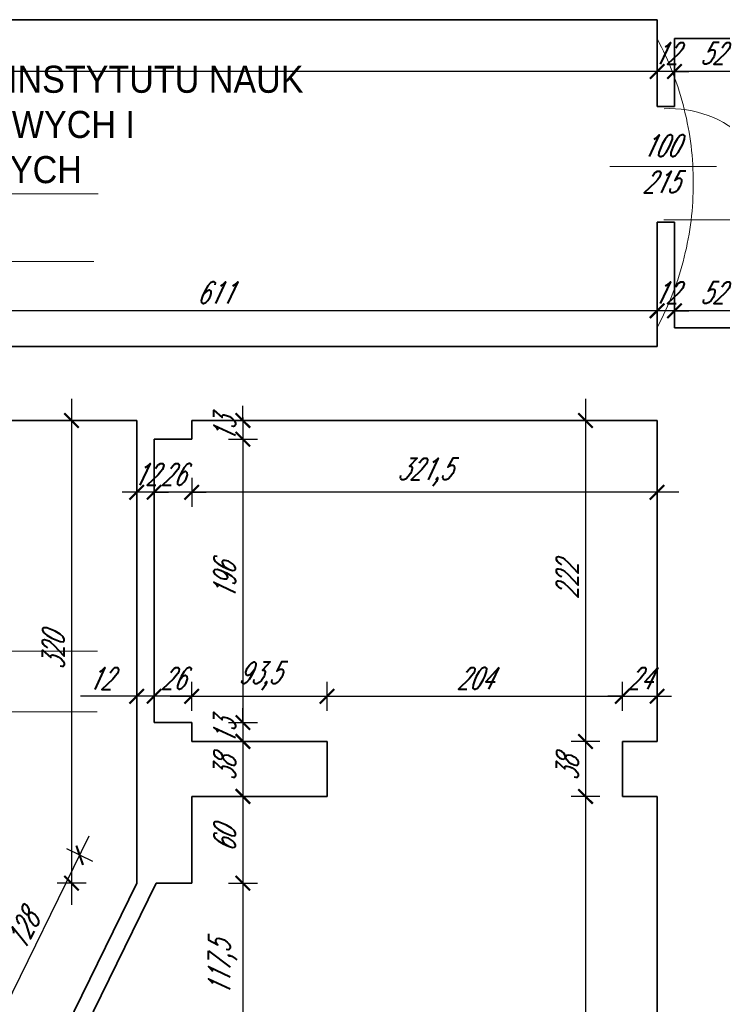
# Model space of a CAD drawing. Header units: millimetres. Extents: x 402 to 79005, y -7782 to 89952.
# Tile 207 of 256: x 24204 to 24689, y 36005 to 36686. Entities that reach past the tile are written whole.
import ezdxf

# ---------------------------------------------------------------- set-up
doc = ezdxf.new("R2010")
doc.units = ezdxf.units.MM
doc.header["$LTSCALE"] = 10
doc.linetypes.add('DASHED', pattern=[19.05, 12.7, -6.35])
doc.layers.get('0').update_dxf_attribs({"lineweight": 0})
doc.layers.get('Defpoints').update_dxf_attribs({"color": 253})
for name, color, linetype, lineweight in [('01 parter - ściany', 253, 'Continuous', 35), ('03_drzwi', 253, 'Continuous', 15), ('04-2_nad', 253, 'DASHED', 5), ('05-01_wymiary', 253, 'Continuous', 5), ('05-03_opis', 253, 'Continuous', 5)]:
    doc.layers.add(name, color=color, linetype=linetype, lineweight=lineweight)
doc.styles.add('ariel', font='ARIAL.TTF', dxfattribs={"width": 0.8})
doc.styles.add('ariel_wym', font='simplex.shx', dxfattribs={"width": 0.65, "oblique": 25})
doc.dimstyles.new('ariel 50 wnętrze', dxfattribs={"dimtxt": 15, "dimasz": 10, "dimexe": 10, "dimexo": 0, "dimgap": 5, "dimtad": 1, "dimdec": 1, "dimrnd": 0.5, "dimtxsty": 'ariel_wym', "dimblk": 'ARCHTICK', "dimcen": 2.5, "dimdle": 15, "dimazin": 0, "dimtfac": 1, "dimtdec": 1, "dimtix": 1, "dimtmove": 0, "dimatfit": 3, "dimldrblk": 'DOT', "dimfxl": 0, "dimarcsym": 0})

# ---------------------------------------------------------------- blocks, each defined once
blk = doc.blocks.new('_ArchTick')
at = {"color": 0, "linetype": 'ByBlock', "const_width": 0.15}
blk.add_lwpolyline([(-0.5, -0.5), (0.5, 0.5)], dxfattribs=at)
blk = doc.blocks.new('*D260')
at = {"layer": '05-01_wymiary', "color": 0, "lineweight": -2}
for p, q in [((24656.33, 36474.79), (24656.33, 36494.79)), ((24708.33, 36474.79), (24708.33, 36494.79)), ((24723.33, 36484.79), (24641.33, 36484.79))]:
    blk.add_line(p, q, dxfattribs=at)
at = {"layer": 'Defpoints', "color": 0}
for p in [(24656.33, 36484.79), (24656.33, 36473.05), (24708.33, 36473.05)]:
    blk.add_point(p, dxfattribs=at)
at = {"layer": '05-01_wymiary', "color": 0, "lineweight": -2, "xscale": 10, "yscale": 10, "zscale": 10, "rotation": 180}
blk.add_blockref('_ArchTick', (24656.33, 36484.79), dxfattribs=at)
at = {"layer": '05-01_wymiary', "color": 0, "lineweight": -2, "xscale": 10, "yscale": 10, "zscale": 10}
blk.add_blockref('_ArchTick', (24708.33, 36484.79), dxfattribs=at)
at = {"layer": '05-01_wymiary', "color": 0, "insert": (24682.33, 36497.29), "char_height": 15, "attachment_point": 5, "style": 'ariel_wym'}
blk.add_mtext('52', dxfattribs=at)
blk = doc.blocks.new('_Dot')
at = {"color": 0, "linetype": 'ByBlock', "lineweight": -2}
blk.add_line((-0.5, 0), (-1, 0), dxfattribs=at)
at = {"color": 0, "linetype": 'ByBlock', "const_width": 0.5}
blk.add_lwpolyline([(-0.25, 0, 1), (0.25, 0, 1)], format="xyb", close=True, dxfattribs=at)
blk = doc.blocks.new('*D261')
at = {"layer": '05-01_wymiary', "color": 0, "lineweight": -2}
for p, q in [((24644.33, 36474.79), (24644.33, 36494.79)), ((24656.33, 36474.79), (24656.33, 36494.79)), ((24644.33, 36484.79), (24634.33, 36484.79)), ((24656.33, 36484.79), (24644.33, 36484.79)), ((24656.33, 36484.79), (24666.33, 36484.79))]:
    blk.add_line(p, q, dxfattribs=at)
at = {"layer": 'Defpoints', "color": 0}
for p in [(24644.33, 36484.79), (24656.33, 36473.05), (24644.33, 36460.05)]:
    blk.add_point(p, dxfattribs=at)
at = {"layer": '05-01_wymiary', "color": 0, "lineweight": -2, "xscale": 10, "yscale": 10, "zscale": 10}
blk.add_blockref('_ArchTick', (24644.33, 36484.79), dxfattribs=at)
at = {"layer": '05-01_wymiary', "color": 0, "lineweight": -2, "xscale": 10, "yscale": 10, "zscale": 10, "rotation": 180}
blk.add_blockref('_ArchTick', (24656.33, 36484.79), dxfattribs=at)
at = {"layer": '05-01_wymiary', "color": 0, "insert": (24650.33, 36497.29), "char_height": 15, "attachment_point": 5, "style": 'ariel_wym'}
blk.add_mtext('12', dxfattribs=at)
blk = doc.blocks.new('*D262')
at = {"layer": '05-01_wymiary', "color": 0, "lineweight": -2}
for p, q in [((24033.32, 36474.79), (24033.32, 36494.79)), ((24644.33, 36474.79), (24644.33, 36494.79)), ((24659.33, 36484.79), (24018.32, 36484.79))]:
    blk.add_line(p, q, dxfattribs=at)
at = {"layer": 'Defpoints', "color": 0}
for p in [(24033.32, 36484.79), (24033.32, 36460.05), (24644.33, 36460.05)]:
    blk.add_point(p, dxfattribs=at)
at = {"layer": '05-01_wymiary', "color": 0, "lineweight": -2, "xscale": 10, "yscale": 10, "zscale": 10, "rotation": 180}
blk.add_blockref('_ArchTick', (24033.32, 36484.79), dxfattribs=at)
at = {"layer": '05-01_wymiary', "color": 0, "lineweight": -2, "xscale": 10, "yscale": 10, "zscale": 10}
blk.add_blockref('_ArchTick', (24644.33, 36484.79), dxfattribs=at)
at = {"layer": '05-01_wymiary', "color": 0, "insert": (24338.83, 36497.29), "char_height": 15, "attachment_point": 5, "style": 'ariel_wym'}
blk.add_mtext('611', dxfattribs=at)
blk = doc.blocks.new('*D374')
at = {"layer": '05-01_wymiary', "color": 0, "lineweight": -2}
for p, q in [((24322.83, 36369.28), (24322.83, 36349.28)), ((24644.33, 36369.28), (24644.33, 36349.28)), ((24659.33, 36359.28), (24307.83, 36359.28))]:
    blk.add_line(p, q, dxfattribs=at)
at = {"layer": 'Defpoints', "color": 0}
for p in [(24322.83, 36408.98), (24644.33, 36408.98), (24322.83, 36359.28)]:
    blk.add_point(p, dxfattribs=at)
at = {"layer": '05-01_wymiary', "color": 0, "lineweight": -2, "xscale": 10, "yscale": 10, "zscale": 10, "rotation": 180}
blk.add_blockref('_ArchTick', (24322.83, 36359.28), dxfattribs=at)
at = {"layer": '05-01_wymiary', "color": 0, "lineweight": -2, "xscale": 10, "yscale": 10, "zscale": 10}
blk.add_blockref('_ArchTick', (24644.33, 36359.28), dxfattribs=at)
at = {"layer": '05-01_wymiary', "color": 0, "insert": (24483.58, 36373.21), "char_height": 15, "attachment_point": 5, "style": 'ariel_wym'}
blk.add_mtext('321,5', dxfattribs=at)
blk = doc.blocks.new('*D375')
at = {"layer": '05-01_wymiary', "color": 0, "lineweight": -2}
for p, q in [((24296.83, 36369.28), (24296.83, 36349.28)), ((24322.83, 36369.28), (24322.83, 36349.28)), ((24296.83, 36359.28), (24286.83, 36359.28)), ((24322.83, 36359.28), (24296.83, 36359.28)), ((24322.83, 36359.28), (24332.83, 36359.28))]:
    blk.add_line(p, q, dxfattribs=at)
at = {"layer": 'Defpoints', "color": 0}
for p in [(24296.83, 36395.98), (24322.83, 36395.98), (24296.83, 36359.28)]:
    blk.add_point(p, dxfattribs=at)
at = {"layer": '05-01_wymiary', "color": 0, "lineweight": -2, "xscale": 10, "yscale": 10, "zscale": 10}
blk.add_blockref('_ArchTick', (24296.83, 36359.28), dxfattribs=at)
at = {"layer": '05-01_wymiary', "color": 0, "lineweight": -2, "xscale": 10, "yscale": 10, "zscale": 10, "rotation": 180}
blk.add_blockref('_ArchTick', (24322.83, 36359.28), dxfattribs=at)
at = {"layer": '05-01_wymiary', "color": 0, "insert": (24309.83, 36371.78), "char_height": 15, "attachment_point": 5, "style": 'ariel_wym'}
blk.add_mtext('26', dxfattribs=at)
blk = doc.blocks.new('*D376')
at = {"layer": '05-01_wymiary', "color": 0, "lineweight": -2}
for p, q in [((24284.83, 36369.28), (24284.83, 36349.28)), ((24296.83, 36369.28), (24296.83, 36349.28)), ((24284.83, 36359.28), (24274.83, 36359.28)), ((24296.83, 36359.28), (24284.83, 36359.28)), ((24296.83, 36359.28), (24306.83, 36359.28))]:
    blk.add_line(p, q, dxfattribs=at)
at = {"layer": 'Defpoints', "color": 0}
for p in [(24284.83, 36408.98), (24296.83, 36395.98), (24284.83, 36359.28)]:
    blk.add_point(p, dxfattribs=at)
at = {"layer": '05-01_wymiary', "color": 0, "lineweight": -2, "xscale": 10, "yscale": 10, "zscale": 10}
blk.add_blockref('_ArchTick', (24284.83, 36359.28), dxfattribs=at)
at = {"layer": '05-01_wymiary', "color": 0, "lineweight": -2, "xscale": 10, "yscale": 10, "zscale": 10, "rotation": 180}
blk.add_blockref('_ArchTick', (24296.83, 36359.28), dxfattribs=at)
at = {"layer": '05-01_wymiary', "color": 0, "insert": (24290.83, 36371.78), "char_height": 15, "attachment_point": 5, "style": 'ariel_wym'}
blk.add_mtext('12', dxfattribs=at)
blk = doc.blocks.new('*D377')
at = {"layer": '05-01_wymiary', "color": 0, "lineweight": -2}
for p, q in [((24358.16, 36408.98), (24358.16, 36418.98)), ((24348.16, 36408.98), (24368.16, 36408.98)), ((24358.16, 36408.98), (24358.16, 36395.98)), ((24348.16, 36395.98), (24368.16, 36395.98)), ((24358.16, 36395.98), (24358.16, 36385.98))]:
    blk.add_line(p, q, dxfattribs=at)
at = {"layer": 'Defpoints', "color": 0}
for p in [(24322.83, 36408.98), (24322.83, 36395.98), (24358.16, 36395.98)]:
    blk.add_point(p, dxfattribs=at)
at = {"layer": '05-01_wymiary', "color": 0, "lineweight": -2, "xscale": 10, "yscale": 10, "zscale": 10}
for p, rotation in [((24358.16, 36408.98), 270), ((24358.16, 36395.98), 90)]:
    blk.add_blockref('_ArchTick', p, dxfattribs=dict(at, rotation=rotation))
at = {"layer": '05-01_wymiary', "color": 0, "insert": (24345.66, 36402.48), "char_height": 15, "attachment_point": 5, "rotation": 90, "style": 'ariel_wym'}
blk.add_mtext('13', dxfattribs=at)
blk = doc.blocks.new('*D378')
at = {"layer": '05-01_wymiary', "color": 0, "lineweight": -2}
for p, q in [((24358.16, 36410.98), (24358.16, 36185.05)), ((24348.16, 36395.98), (24368.16, 36395.98)), ((24348.16, 36200.05), (24368.16, 36200.05))]:
    blk.add_line(p, q, dxfattribs=at)
at = {"layer": 'Defpoints', "color": 0}
for p in [(24322.83, 36395.98), (24322.83, 36200.05), (24358.16, 36200.05)]:
    blk.add_point(p, dxfattribs=at)
at = {"layer": '05-01_wymiary', "color": 0, "lineweight": -2, "xscale": 10, "yscale": 10, "zscale": 10}
for p, rotation in [((24358.16, 36395.98), 90), ((24358.16, 36200.05), 270)]:
    blk.add_blockref('_ArchTick', p, dxfattribs=dict(at, rotation=rotation))
at = {"layer": '05-01_wymiary', "color": 0, "insert": (24345.66, 36298.01), "char_height": 15, "attachment_point": 5, "rotation": 90, "style": 'ariel_wym'}
blk.add_mtext('196', dxfattribs=at)
blk = doc.blocks.new('*D379')
at = {"layer": '05-01_wymiary', "color": 0, "lineweight": -2}
for p, q in [((24358.16, 36200.05), (24358.16, 36210.05)), ((24348.16, 36200.05), (24368.16, 36200.05)), ((24358.16, 36200.05), (24358.16, 36187.05)), ((24348.16, 36187.05), (24368.16, 36187.05)), ((24358.16, 36187.05), (24358.16, 36177.05))]:
    blk.add_line(p, q, dxfattribs=at)
at = {"layer": 'Defpoints', "color": 0}
for p in [(24322.83, 36200.05), (24322.83, 36187.05), (24358.16, 36187.05)]:
    blk.add_point(p, dxfattribs=at)
at = {"layer": '05-01_wymiary', "color": 0, "lineweight": -2, "xscale": 10, "yscale": 10, "zscale": 10}
for p, rotation in [((24358.16, 36200.05), 270), ((24358.16, 36187.05), 90)]:
    blk.add_blockref('_ArchTick', p, dxfattribs=dict(at, rotation=rotation))
at = {"layer": '05-01_wymiary', "color": 0, "insert": (24345.66, 36193.55), "char_height": 15, "attachment_point": 5, "rotation": 90, "style": 'ariel_wym'}
blk.add_mtext('13', dxfattribs=at)
blk = doc.blocks.new('*D380')
at = {"layer": '05-01_wymiary', "color": 0, "lineweight": -2}
for p, q in [((24322.83, 36208.25), (24322.83, 36228.25)), ((24416.33, 36208.25), (24416.33, 36228.25)), ((24307.83, 36218.25), (24431.33, 36218.25))]:
    blk.add_line(p, q, dxfattribs=at)
at = {"layer": 'Defpoints', "color": 0}
for p in [(24416.33, 36218.25), (24322.83, 36187.05), (24416.33, 36187.05)]:
    blk.add_point(p, dxfattribs=at)
at = {"layer": '05-01_wymiary', "color": 0, "lineweight": -2, "xscale": 10, "yscale": 10, "zscale": 10, "rotation": 180}
blk.add_blockref('_ArchTick', (24322.83, 36218.25), dxfattribs=at)
at = {"layer": '05-01_wymiary', "color": 0, "lineweight": -2, "xscale": 10, "yscale": 10, "zscale": 10}
blk.add_blockref('_ArchTick', (24416.33, 36218.25), dxfattribs=at)
at = {"layer": '05-01_wymiary', "color": 0, "insert": (24369.58, 36232.18), "char_height": 15, "attachment_point": 5, "style": 'ariel_wym'}
blk.add_mtext('93,5', dxfattribs=at)
blk = doc.blocks.new('*D381')
at = {"layer": '05-01_wymiary', "color": 0, "lineweight": -2}
for p, q in [((24416.33, 36208.25), (24416.33, 36228.25)), ((24620.33, 36208.25), (24620.33, 36228.25)), ((24401.33, 36218.25), (24635.33, 36218.25))]:
    blk.add_line(p, q, dxfattribs=at)
at = {"layer": 'Defpoints', "color": 0}
for p in [(24620.33, 36218.25), (24416.33, 36187.05), (24620.33, 36187.05)]:
    blk.add_point(p, dxfattribs=at)
at = {"layer": '05-01_wymiary', "color": 0, "lineweight": -2, "xscale": 10, "yscale": 10, "zscale": 10, "rotation": 180}
blk.add_blockref('_ArchTick', (24416.33, 36218.25), dxfattribs=at)
at = {"layer": '05-01_wymiary', "color": 0, "lineweight": -2, "xscale": 10, "yscale": 10, "zscale": 10}
blk.add_blockref('_ArchTick', (24620.33, 36218.25), dxfattribs=at)
at = {"layer": '05-01_wymiary', "color": 0, "insert": (24518.33, 36230.75), "char_height": 15, "attachment_point": 5, "style": 'ariel_wym'}
blk.add_mtext('204', dxfattribs=at)
blk = doc.blocks.new('*D382')
at = {"layer": '05-01_wymiary', "color": 0, "lineweight": -2}
for p, q in [((24620.33, 36208.25), (24620.33, 36228.25)), ((24644.33, 36208.25), (24644.33, 36228.25)), ((24620.33, 36218.25), (24610.33, 36218.25)), ((24620.33, 36218.25), (24644.33, 36218.25)), ((24644.33, 36218.25), (24654.33, 36218.25))]:
    blk.add_line(p, q, dxfattribs=at)
at = {"layer": 'Defpoints', "color": 0}
for p in [(24644.33, 36218.25), (24620.33, 36187.05), (24644.33, 36187.05)]:
    blk.add_point(p, dxfattribs=at)
at = {"layer": '05-01_wymiary', "color": 0, "lineweight": -2, "xscale": 10, "yscale": 10, "zscale": 10}
blk.add_blockref('_ArchTick', (24620.33, 36218.25), dxfattribs=at)
at = {"layer": '05-01_wymiary', "color": 0, "lineweight": -2, "xscale": 10, "yscale": 10, "zscale": 10, "rotation": 180}
blk.add_blockref('_ArchTick', (24644.33, 36218.25), dxfattribs=at)
at = {"layer": '05-01_wymiary', "color": 0, "insert": (24632.33, 36230.75), "char_height": 15, "attachment_point": 5, "style": 'ariel_wym'}
blk.add_mtext('24', dxfattribs=at)
blk = doc.blocks.new('*D383')
at = {"layer": '05-01_wymiary', "color": 0, "lineweight": -2}
for p, q in [((24594.87, 36423.98), (24594.87, 36172.05)), ((24604.87, 36408.98), (24584.87, 36408.98)), ((24604.87, 36187.05), (24584.87, 36187.05))]:
    blk.add_line(p, q, dxfattribs=at)
at = {"layer": 'Defpoints', "color": 0}
for p in [(24644.33, 36408.98), (24594.87, 36187.05), (24644.33, 36187.05)]:
    blk.add_point(p, dxfattribs=at)
at = {"layer": '05-01_wymiary', "color": 0, "lineweight": -2, "xscale": 10, "yscale": 10, "zscale": 10}
for p, rotation in [((24594.87, 36408.98), 90), ((24594.87, 36187.05), 270)]:
    blk.add_blockref('_ArchTick', p, dxfattribs=dict(at, rotation=rotation))
at = {"layer": '05-01_wymiary', "color": 0, "insert": (24582.37, 36298.01), "char_height": 15, "attachment_point": 5, "rotation": 90, "style": 'ariel_wym'}
blk.add_mtext('222', dxfattribs=at)
blk = doc.blocks.new('*D384')
at = {"layer": '05-01_wymiary', "color": 0, "lineweight": -2}
for p, q in [((24594.87, 36202.05), (24594.87, 36134.05)), ((24604.87, 36187.05), (24584.87, 36187.05)), ((24604.87, 36149.05), (24584.87, 36149.05))]:
    blk.add_line(p, q, dxfattribs=at)
at = {"layer": 'Defpoints', "color": 0}
for p in [(24620.33, 36187.05), (24594.87, 36149.05), (24620.33, 36149.05)]:
    blk.add_point(p, dxfattribs=at)
at = {"layer": '05-01_wymiary', "color": 0, "lineweight": -2, "xscale": 10, "yscale": 10, "zscale": 10}
for p, rotation in [((24594.87, 36187.05), 90), ((24594.87, 36149.05), 270)]:
    blk.add_blockref('_ArchTick', p, dxfattribs=dict(at, rotation=rotation))
at = {"layer": '05-01_wymiary', "color": 0, "insert": (24582.37, 36168.05), "char_height": 15, "attachment_point": 5, "rotation": 90, "style": 'ariel_wym'}
blk.add_mtext('38', dxfattribs=at)
blk = doc.blocks.new('*D385')
at = {"layer": '05-01_wymiary', "color": 0, "lineweight": -2}
for p, q in [((24594.87, 36164.05), (24594.87, 35688.05)), ((24604.87, 36149.05), (24584.87, 36149.05)), ((24604.87, 35703.05), (24584.87, 35703.05))]:
    blk.add_line(p, q, dxfattribs=at)
at = {"layer": 'Defpoints', "color": 0}
for p in [(24620.33, 36149.05), (24594.87, 35703.05), (24644.33, 35703.05)]:
    blk.add_point(p, dxfattribs=at)
at = {"layer": '05-01_wymiary', "color": 0, "lineweight": -2, "xscale": 10, "yscale": 10, "zscale": 10}
for p, rotation in [((24594.87, 36149.05), 90), ((24594.87, 35703.05), 270)]:
    blk.add_blockref('_ArchTick', p, dxfattribs=dict(at, rotation=rotation))
at = {"layer": '05-01_wymiary', "color": 0, "insert": (24582.37, 35926.05), "char_height": 15, "attachment_point": 5, "rotation": 90, "style": 'ariel_wym'}
blk.add_mtext('446', dxfattribs=at)
blk = doc.blocks.new('*D386')
at = {"layer": '05-01_wymiary', "color": 0, "lineweight": -2}
for p, q in [((24358.16, 36202.05), (24358.16, 36134.05)), ((24348.16, 36187.05), (24368.16, 36187.05)), ((24348.16, 36149.05), (24368.16, 36149.05))]:
    blk.add_line(p, q, dxfattribs=at)
at = {"layer": 'Defpoints', "color": 0}
for p in [(24322.83, 36187.05), (24322.83, 36149.05), (24358.16, 36149.05)]:
    blk.add_point(p, dxfattribs=at)
at = {"layer": '05-01_wymiary', "color": 0, "lineweight": -2, "xscale": 10, "yscale": 10, "zscale": 10}
for p, rotation in [((24358.16, 36187.05), 90), ((24358.16, 36149.05), 270)]:
    blk.add_blockref('_ArchTick', p, dxfattribs=dict(at, rotation=rotation))
at = {"layer": '05-01_wymiary', "color": 0, "insert": (24345.66, 36168.05), "char_height": 15, "attachment_point": 5, "rotation": 90, "style": 'ariel_wym'}
blk.add_mtext('38', dxfattribs=at)
blk = doc.blocks.new('*D387')
at = {"layer": '05-01_wymiary', "color": 0, "lineweight": -2}
for p, q in [((24358.16, 36164.05), (24358.16, 36074)), ((24348.16, 36149.05), (24368.16, 36149.05)), ((24348.16, 36089), (24368.16, 36089))]:
    blk.add_line(p, q, dxfattribs=at)
at = {"layer": 'Defpoints', "color": 0}
for p in [(24322.83, 36149.05), (24320.83, 36089), (24358.16, 36089)]:
    blk.add_point(p, dxfattribs=at)
at = {"layer": '05-01_wymiary', "color": 0, "lineweight": -2, "xscale": 10, "yscale": 10, "zscale": 10}
for p, rotation in [((24358.16, 36149.05), 90), ((24358.16, 36089), 270)]:
    blk.add_blockref('_ArchTick', p, dxfattribs=dict(at, rotation=rotation))
at = {"layer": '05-01_wymiary', "color": 0, "insert": (24345.66, 36119.02), "char_height": 15, "attachment_point": 5, "rotation": 90, "style": 'ariel_wym'}
blk.add_mtext('60', dxfattribs=at)
blk = doc.blocks.new('*D388')
at = {"layer": '05-01_wymiary', "color": 0, "lineweight": -2}
for p, q in [((24358.16, 36104), (24358.16, 35956.45)), ((24348.16, 36089), (24368.16, 36089)), ((24348.16, 35971.45), (24368.16, 35971.45))]:
    blk.add_line(p, q, dxfattribs=at)
at = {"layer": 'Defpoints', "color": 0}
for p in [(24320.83, 36089), (24240.63, 35971.45), (24358.16, 35971.45)]:
    blk.add_point(p, dxfattribs=at)
at = {"layer": '05-01_wymiary', "color": 0, "lineweight": -2, "xscale": 10, "yscale": 10, "zscale": 10}
for p, rotation in [((24358.16, 36089), 90), ((24358.16, 35971.45), 270)]:
    blk.add_blockref('_ArchTick', p, dxfattribs=dict(at, rotation=rotation))
at = {"layer": '05-01_wymiary', "color": 0, "insert": (24344.23, 36030.22), "char_height": 15, "attachment_point": 5, "rotation": 90, "style": 'ariel_wym'}
blk.add_mtext('117,5', dxfattribs=at)
blk = doc.blocks.new('*D393')
at = {"layer": '05-01_wymiary', "color": 0, "lineweight": -2}
for p, q in [((24296.83, 36208.25), (24296.83, 36228.25)), ((24322.83, 36208.25), (24322.83, 36228.25)), ((24296.83, 36218.25), (24286.83, 36218.25)), ((24322.83, 36218.25), (24296.83, 36218.25)), ((24322.83, 36218.25), (24332.83, 36218.25))]:
    blk.add_line(p, q, dxfattribs=at)
at = {"layer": 'Defpoints', "color": 0}
for p in [(24296.83, 36218.25), (24296.83, 36200.05), (24322.83, 36187.05)]:
    blk.add_point(p, dxfattribs=at)
at = {"layer": '05-01_wymiary', "color": 0, "lineweight": -2, "xscale": 10, "yscale": 10, "zscale": 10}
blk.add_blockref('_ArchTick', (24296.83, 36218.25), dxfattribs=at)
at = {"layer": '05-01_wymiary', "color": 0, "lineweight": -2, "xscale": 10, "yscale": 10, "zscale": 10, "rotation": 180}
blk.add_blockref('_ArchTick', (24322.83, 36218.25), dxfattribs=at)
at = {"layer": '05-01_wymiary', "color": 0, "insert": (24309.83, 36230.75), "char_height": 15, "attachment_point": 5, "style": 'ariel_wym'}
blk.add_mtext('26', dxfattribs=at)
blk = doc.blocks.new('*D394')
at = {"layer": '05-01_wymiary', "color": 0, "lineweight": -2}
for p, q in [((24284.83, 36208.25), (24284.83, 36228.25)), ((24296.83, 36208.25), (24296.83, 36228.25)), ((24284.83, 36218.25), (24246.05, 36218.25)), ((24311.83, 36218.25), (24269.83, 36218.25))]:
    blk.add_line(p, q, dxfattribs=at)
at = {"layer": 'Defpoints', "color": 0}
for p in [(24284.83, 36218.25), (24284.83, 36202.11), (24296.83, 36200.05)]:
    blk.add_point(p, dxfattribs=at)
at = {"layer": '05-01_wymiary', "color": 0, "lineweight": -2, "xscale": 10, "yscale": 10, "zscale": 10, "rotation": 180}
blk.add_blockref('_ArchTick', (24284.83, 36218.25), dxfattribs=at)
at = {"layer": '05-01_wymiary', "color": 0, "lineweight": -2, "xscale": 10, "yscale": 10, "zscale": 10}
blk.add_blockref('_ArchTick', (24296.83, 36218.25), dxfattribs=at)
at = {"layer": '05-01_wymiary', "color": 0, "insert": (24259.55, 36230.54), "char_height": 15, "attachment_point": 5, "style": 'ariel_wym'}
blk.add_mtext('12', dxfattribs=at)
blk = doc.blocks.new('*D395')
at = {"layer": '05-01_wymiary', "color": 0, "lineweight": -2}
for p, q in [((24239.78, 36423.98), (24239.78, 36074)), ((24249.78, 36408.98), (24229.78, 36408.98)), ((24249.78, 36089), (24229.78, 36089))]:
    blk.add_line(p, q, dxfattribs=at)
at = {"layer": 'Defpoints', "color": 0}
for p in [(24284.83, 36408.98), (24239.78, 36089), (24284.83, 36089)]:
    blk.add_point(p, dxfattribs=at)
at = {"layer": '05-01_wymiary', "color": 0, "lineweight": -2, "xscale": 10, "yscale": 10, "zscale": 10}
for p, rotation in [((24239.78, 36408.98), 90), ((24239.78, 36089), 270)]:
    blk.add_blockref('_ArchTick', p, dxfattribs=dict(at, rotation=rotation))
at = {"layer": '05-01_wymiary', "color": 0, "insert": (24227.28, 36248.99), "char_height": 15, "attachment_point": 5, "rotation": 90, "style": 'ariel_wym'}
blk.add_mtext('320', dxfattribs=at)
blk = doc.blocks.new('*D396')
at = {"layer": '05-01_wymiary', "color": 0, "lineweight": -2}
for p, q in [((24182.59, 35980.08), (24251.99, 36121.78)), ((24254.38, 36103.91), (24236.42, 36112.71)), ((24198.17, 35989.15), (24180.21, 35997.95))]:
    blk.add_line(p, q, dxfattribs=at)
at = {"layer": 'Defpoints', "color": 0}
for p in [(24245.4, 36108.31), (24284.83, 36089), (24228.63, 35974.23)]:
    blk.add_point(p, dxfattribs=at)
at = {"layer": '05-01_wymiary', "color": 0, "lineweight": -2, "xscale": 10, "yscale": 10, "zscale": 10}
for p, rotation in [((24245.4, 36108.31), 63.90549656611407), ((24189.19, 35993.55), 243.9054965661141)]:
    blk.add_blockref('_ArchTick', p, dxfattribs=dict(at, rotation=rotation))
at = {"layer": '05-01_wymiary', "color": 0, "insert": (24206.07, 36056.43), "char_height": 15, "attachment_point": 5, "rotation": 63.9055, "style": 'ariel_wym'}
blk.add_mtext('128', dxfattribs=at)
blk = doc.blocks.new('*D408')
at = {"layer": '05-01_wymiary', "color": 0, "lineweight": -2}
for p, q in [((24656.33, 36660.19), (24656.33, 36640.19)), ((24708.33, 36660.19), (24708.33, 36640.19)), ((24723.33, 36650.19), (24641.33, 36650.19))]:
    blk.add_line(p, q, dxfattribs=at)
at = {"layer": 'Defpoints', "color": 0}
for p in [(24656.33, 36673.05), (24708.33, 36673.05), (24656.33, 36650.19)]:
    blk.add_point(p, dxfattribs=at)
at = {"layer": '05-01_wymiary', "color": 0, "lineweight": -2, "xscale": 10, "yscale": 10, "zscale": 10, "rotation": 180}
blk.add_blockref('_ArchTick', (24656.33, 36650.19), dxfattribs=at)
at = {"layer": '05-01_wymiary', "color": 0, "lineweight": -2, "xscale": 10, "yscale": 10, "zscale": 10}
blk.add_blockref('_ArchTick', (24708.33, 36650.19), dxfattribs=at)
at = {"layer": '05-01_wymiary', "color": 0, "insert": (24682.33, 36662.69), "char_height": 15, "attachment_point": 5, "style": 'ariel_wym'}
blk.add_mtext('52', dxfattribs=at)
blk = doc.blocks.new('*D409')
at = {"layer": '05-01_wymiary', "color": 0, "lineweight": -2}
for p, q in [((24644.33, 36660.19), (24644.33, 36640.19)), ((24656.33, 36660.19), (24656.33, 36640.19)), ((24644.33, 36650.19), (24634.33, 36650.19)), ((24656.33, 36650.19), (24644.33, 36650.19)), ((24656.33, 36650.19), (24666.33, 36650.19))]:
    blk.add_line(p, q, dxfattribs=at)
at = {"layer": 'Defpoints', "color": 0}
for p in [(24644.33, 36686.05), (24656.33, 36673.05), (24644.33, 36650.19)]:
    blk.add_point(p, dxfattribs=at)
at = {"layer": '05-01_wymiary', "color": 0, "lineweight": -2, "xscale": 10, "yscale": 10, "zscale": 10}
blk.add_blockref('_ArchTick', (24644.33, 36650.19), dxfattribs=at)
at = {"layer": '05-01_wymiary', "color": 0, "lineweight": -2, "xscale": 10, "yscale": 10, "zscale": 10, "rotation": 180}
blk.add_blockref('_ArchTick', (24656.33, 36650.19), dxfattribs=at)
at = {"layer": '05-01_wymiary', "color": 0, "insert": (24650.33, 36662.69), "char_height": 15, "attachment_point": 5, "style": 'ariel_wym'}
blk.add_mtext('12', dxfattribs=at)
blk = doc.blocks.new('*D410')
at = {"layer": '05-01_wymiary', "color": 0, "lineweight": -2}
for p, q in [((23627.78, 36660.19), (23627.78, 36640.19)), ((24644.33, 36660.19), (24644.33, 36640.19)), ((24659.33, 36650.19), (23612.78, 36650.19))]:
    blk.add_line(p, q, dxfattribs=at)
at = {"layer": 'Defpoints', "color": 0}
for p in [(23627.78, 36686.05), (24644.33, 36686.05), (23627.78, 36650.19)]:
    blk.add_point(p, dxfattribs=at)
at = {"layer": '05-01_wymiary', "color": 0, "lineweight": -2, "xscale": 10, "yscale": 10, "zscale": 10, "rotation": 180}
blk.add_blockref('_ArchTick', (23627.78, 36650.19), dxfattribs=at)
at = {"layer": '05-01_wymiary', "color": 0, "lineweight": -2, "xscale": 10, "yscale": 10, "zscale": 10}
blk.add_blockref('_ArchTick', (24644.33, 36650.19), dxfattribs=at)
at = {"layer": '05-01_wymiary', "color": 0, "insert": (24136.06, 36664.11), "char_height": 15, "attachment_point": 5, "style": 'ariel_wym'}
blk.add_mtext('1016,5', dxfattribs=at)

msp = doc.modelspace()

# ---------------------------------------------------------------- linework, layer by layer
at = {"layer": '01 parter - ściany'}
for p, q in [((24644.33, 36686.05), (23627.78, 36686.05)), ((24644.33, 36686.05), (24644.33, 36626.05)), ((24644.33, 36686.05), (24644.33, 36673.05)), ((24656.33, 36626.05), (24656.33, 36673.05)), ((24656.33, 36673.05), (24708.33, 36673.05)), ((24656.33, 36626.05), (24644.33, 36626.05)), ((24644.33, 36546.05), (24644.33, 36460.05)), ((24656.33, 36546.05), (24644.33, 36546.05)), ((24656.33, 36473.05), (24656.33, 36546.05)), ((24644.33, 36473.05), (24644.33, 36460.05)), ((24708.33, 36473.05), (24656.33, 36473.05)), ((24456.93, 36460.05), (24033.32, 36460.05)), ((24644.33, 36460.05), (24456.93, 36460.05)), ((24284.83, 36408.98), (24033.32, 36408.98)), ((24284.83, 36089), (24284.83, 36408.98)), ((24456.93, 36408.98), (24322.83, 36408.98)), ((24322.83, 36395.98), (24322.83, 36408.98)), ((24644.33, 36408.98), (24456.93, 36408.98)), ((24644.33, 36187.05), (24644.33, 36408.98)), ((24296.83, 36200.05), (24296.83, 36395.98)), ((24322.83, 36395.98), (24296.83, 36395.98)), ((24322.83, 36200.05), (24296.83, 36200.05)), ((24322.83, 36187.05), (24322.83, 36200.05)), ((24416.33, 36187.05), (24322.83, 36187.05)), ((24416.33, 36187.05), (24416.33, 36149.05)), ((24644.33, 36187.05), (24620.33, 36187.05)), ((24620.33, 36187.05), (24620.33, 36149.05)), ((24322.83, 36089), (24322.83, 36149.05)), ((24416.33, 36149.05), (24322.83, 36149.05)), ((24644.33, 36149.05), (24620.33, 36149.05)), ((24644.33, 35844.05), (24644.33, 36149.05)), ((24228.63, 35974.23), (24284.83, 36089)), ((24240.63, 35971.45), (24298.2, 36089)), ((24298.2, 36089), (24322.83, 36089))]:
    msp.add_line(p, q, dxfattribs=at)
at = {"layer": '03_drzwi'}
for p, q in [((24685.42, 36584.49), (24611.77, 36584.5)), ((24728.99, 36547.72), (24648.99, 36547.72))]:
    msp.add_line(p, q, dxfattribs=at)
msp.add_arc((24652.97, 36548.6), 76.02, 359.32973, 92.85622, dxfattribs=at)
at = {"layer": '04-2_nad', "ltscale": 2}
msp.add_arc((24456.83, 36573.05), 212.5, 331.92751, 28.07249, dxfattribs=at)
at = {"layer": '05-03_opis'}
for p, q in [((23953.82, 36565.66), (24258.28, 36565.66)), ((23954.27, 36518.97), (24255.12, 36518.97)), ((23927.31, 36249.54), (24257.6, 36249.54)), ((23927.72, 36207.52), (24257.42, 36207.52))]:
    msp.add_line(p, q, dxfattribs=at)

# ---------------------------------------------------------------- texts
at = {"layer": '03_drzwi', "insert": (24634.21, 36566.36), "char_height": 15, "width": 160.5905, "attachment_point": 7, "rotation": 0.0085, "style": 'ariel_wym'}
msp.add_mtext('100\\P215', dxfattribs=at)
at = {"layer": '05-03_opis', "char_height": 18.7387, "attachment_point": 4, "style": 'ariel'}
for s, insert, width in [('\\W0.9;{\\fArial|b0|i0|c238|p34;KORYTARZ INSTYTUTU NAUK PODSTAWOWYCH I TECHNICZNYCH}', (24061.08, 36613.5), 375.0449), ('{\\fArial|b0|i0|c238|p34; H\\H0.7x;pom\\H1.429x; - 2,95m}', (24053.95, 36495.41), 258.2312)]:
    msp.add_mtext(s, dxfattribs=dict(at, insert=insert, width=width))

# ---------------------------------------------------------------- dimensions: what is measured, and where the dimension line sits
at = {"layer": '05-01_wymiary'}
for base, p1, p2, picture, middle in [((23627.7826, 36650.1857), (24644.332, 36686.0465), (23627.7826, 36686.0465), '*D410', (24136.0573, 36664.1143)), ((24644.33, 36650.19), (24656.33, 36673.05), (24644.33, 36686.05), '*D409', (24650.33, 36662.69)), ((24656.33, 36650.19), (24708.33, 36673.05), (24656.33, 36673.05), '*D408', (24682.33, 36662.69)), ((24033.32, 36484.79), (24644.33, 36460.05), (24033.32, 36460.05), '*D262', (24338.83, 36497.29)), ((24644.33, 36484.79), (24656.33, 36473.05), (24644.33, 36460.05), '*D261', (24650.33, 36497.29)), ((24656.33, 36484.79), (24708.33, 36473.05), (24656.33, 36473.05), '*D260', (24682.33, 36497.29)), ((24284.83, 36359.28), (24296.83, 36395.98), (24284.83, 36408.98), '*D376', (24290.83, 36371.78)), ((24296.83, 36359.28), (24322.83, 36395.98), (24296.83, 36395.98), '*D375', (24309.83, 36371.78)), ((24296.83, 36218.25), (24322.83, 36187.05), (24296.83, 36200.05), '*D393', (24309.83, 36230.75)), ((24620.33, 36218.25), (24416.33, 36187.05), (24620.33, 36187.05), '*D381', (24518.33, 36230.75)), ((24644.33, 36218.25), (24620.33, 36187.05), (24644.33, 36187.05), '*D382', (24632.33, 36230.75))]:
    dim = msp.add_linear_dim(base=base, p1=p1, p2=p2, dimstyle='ariel 50 wnętrze', override={"dimtmove": 1}, dxfattribs=at)
    dim.commit()
    dim.dimension.update_dxf_attribs({"geometry": picture, "text_midpoint": middle})
for base, p1, p2, picture, middle in [((24239.78, 36089), (24284.83, 36408.98), (24284.83, 36089), '*D395', (24227.28, 36248.99)), ((24594.87, 36187.05), (24644.33, 36408.98), (24644.33, 36187.05), '*D383', (24582.37, 36298.01)), ((24358.16, 36395.98), (24322.83, 36408.98), (24322.83, 36395.98), '*D377', (24345.66, 36402.48))]:
    dim = msp.add_linear_dim(base=base, p1=p1, p2=p2, angle=90, dimstyle='ariel 50 wnętrze', dxfattribs=at)
    dim.commit()
    dim.dimension.update_dxf_attribs({"geometry": picture, "text_midpoint": middle})
for base, p1, p2, picture, middle in [((24322.83, 36359.28), (24644.33, 36408.98), (24322.83, 36408.98), '*D374', (24483.58, 36373.21)), ((24416.33, 36218.25), (24322.83, 36187.05), (24416.33, 36187.05), '*D380', (24369.58, 36232.18))]:
    dim = msp.add_linear_dim(base=base, p1=p1, p2=p2, dimstyle='ariel 50 wnętrze', dxfattribs=at)
    dim.commit()
    dim.dimension.update_dxf_attribs({"geometry": picture, "text_midpoint": middle})
for base, p1, p2, picture, middle in [((24358.16, 36200.05), (24322.83, 36395.98), (24322.83, 36200.05), '*D378', (24345.66, 36298.01)), ((24358.16, 36187.05), (24322.83, 36200.05), (24322.83, 36187.05), '*D379', (24345.66, 36193.55)), ((24358.16, 36149.05), (24322.83, 36187.05), (24322.83, 36149.05), '*D386', (24345.66, 36168.05)), ((24594.87, 36149.05), (24620.33, 36187.05), (24620.33, 36149.05), '*D384', (24582.37, 36168.05)), ((24358.1582, 36088.9959), (24322.8346, 36149.0466), (24320.8346, 36088.9959), '*D387', (24345.6582, 36119.0212)), ((24594.87, 35703.05), (24620.33, 36149.05), (24644.33, 35703.05), '*D385', (24582.37, 35926.05)), ((24358.1582, 35971.4536), (24320.8346, 36088.9959), (24240.6272, 35971.4536), '*D388', (24344.2296, 36030.2247))]:
    dim = msp.add_linear_dim(base=base, p1=p1, p2=p2, angle=90, dimstyle='ariel 50 wnętrze', override={"dimtmove": 1}, dxfattribs=at)
    dim.commit()
    dim.dimension.update_dxf_attribs({"geometry": picture, "text_midpoint": middle})
dim = msp.add_linear_dim(base=(24284.83, 36218.25), p1=(24296.83, 36200.05), p2=(24284.83, 36202.11), dimstyle='ariel 50 wnętrze', override={"dimtmove": 1}, dxfattribs=at)
dim.commit()
dim.dimension.update_dxf_attribs({"geometry": '*D394', "text_midpoint": (24259.55, 36218.15), "dimtype": 160})
dim = msp.add_aligned_dim(p1=(24228.63, 35974.23), p2=(24284.83, 36089), distance=43.91, dimstyle='ariel 50 wnętrze', dxfattribs=at)
dim.commit()
dim.dimension.update_dxf_attribs({"geometry": '*D396', "text_midpoint": (24206.07, 36056.43)})

doc.saveas('drawing.dxf')
